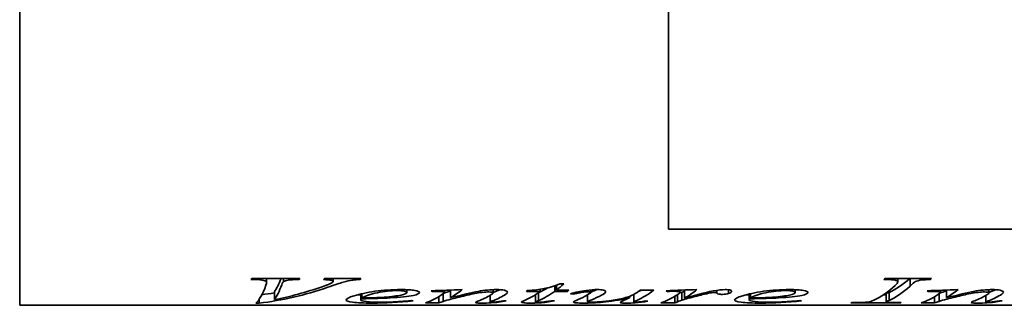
# Model space of a CAD drawing. Header units: millimetres. Extents: x 239 to 601, y 71 to 523.
# Tile 1 of 3: x 239 to 361, y 213 to 248. Entities that reach past the tile are written whole.
import ezdxf

# ---------------------------------------------------------------- set-up
doc = ezdxf.new("R2010")
doc.units = ezdxf.units.MM
doc.header["$LTSCALE"] = 2
doc.layers.add('Krawędzie widoczne(ISO)', color=7, linetype='Continuous', lineweight=35, true_color=0x262659)

msp = doc.modelspace()

# ---------------------------------------------------------------- linework, layer by layer
at = {"layer": 'Krawędzie widoczne(ISO)'}
for p, q in [((239.3, 350.73), (239.3, 213.03)), ((319.21, 341.36), (319.21, 222.4)), ((319.21, 222.4), (438.17, 222.4)), ((268.18, 216.19), (267.78, 216.19)), ((267.89, 216.31), (273.82, 216.31)), ((269.71, 216.31), (269.71, 215.85)), ((271.8, 216.31), (271.8, 215.94)), ((273.69, 216.31), (273.69, 216.19)), ((276.83, 216.31), (281.33, 216.31)), ((277.9, 216.31), (277.9, 215.96)), ((280.36, 216.31), (280.36, 216.13)), ((281.22, 216.31), (281.22, 216.19)), ((345.85, 216.31), (351.59, 216.31)), ((347.44, 216.31), (347.44, 215.93)), ((348.98, 216.31), (348.98, 215.4)), ((350.41, 216.31), (350.41, 216.14)), ((351.46, 216.31), (351.46, 216.19)), ((270.68, 214.71), (270.68, 213.72)), ((286.97, 214.95), (286.97, 214.61)), ((290.09, 214.81), (290.09, 214.72)), ((291.62, 214.87), (291.62, 214.61)), ((292.37, 214.9), (292.37, 213.97)), ((297.62, 214.96), (297.62, 214.56)), ((303.41, 214.74), (301.72, 214.74)), ((303.41, 214.99), (303.41, 214.74)), ((305.19, 215.43), (305.19, 214.74)), ((306.76, 214.74), (305.19, 214.74)), ((305.41, 215.51), (305.41, 214.9)), ((305.41, 214.9), (306.94, 214.9)), ((305.81, 215.67), (306.31, 215.67)), ((306.76, 214.9), (306.76, 214.74)), ((309.65, 214.92), (309.65, 214.62)), ((315.73, 214.9), (317.41, 214.9)), ((319.07, 214.83), (319.07, 214.73)), ((320.45, 214.88), (320.45, 214.72)), ((320.61, 214.88), (320.61, 214.64)), ((321.17, 214.89), (321.17, 213.9)), ((325.18, 214.87), (325.18, 214.51)), ((326.6, 214.94), (326.6, 214.47)), ((334.82, 214.95), (334.82, 214.61)), ((351.16, 214.81), (351.16, 214.72)), ((352.69, 214.87), (352.69, 214.61)), ((353.44, 214.9), (353.44, 213.97)), ((358.68, 214.96), (358.68, 214.56)), ((268.79, 213.77), (268.79, 213.29)), ((281.31, 214.42), (281.31, 213.7)), ((281.37, 214.43), (281.37, 213.83)), ((281.44, 214.45), (281.44, 213.92)), ((290.93, 214.09), (290.93, 213.32)), ((291.46, 214.45), (291.46, 213.51)), ((297.24, 214.25), (297.24, 213.44)), ((302.81, 214.33), (302.81, 213.43)), ((303.18, 214.58), (303.18, 213.6)), ((307.48, 214.54), (307.48, 214.4)), ((309.25, 214.32), (309.25, 213.47)), ((314.43, 214.13), (314.43, 213.98)), ((314.93, 214.36), (314.93, 213.44)), ((319.97, 214.11), (319.97, 213.32)), ((320.32, 214.34), (320.32, 213.46)), ((320.85, 214.64), (320.85, 213.65)), ((323.65, 214.56), (323.65, 214.39)), ((329.16, 214.42), (329.16, 213.7)), ((329.22, 214.43), (329.22, 213.83)), ((329.3, 214.45), (329.3, 213.92)), ((346.02, 214.32), (345.67, 214.32)), ((346.02, 214.44), (346.02, 213.45)), ((346.38, 214.62), (346.38, 213.63)), ((351.99, 214.09), (351.99, 213.32)), ((352.53, 214.45), (352.53, 213.51)), ((358.3, 214.25), (358.3, 213.44)), ((451.87, 213.03), (239.3, 213.03)), ((268.79, 213.29), (268.39, 213.29)), ((290.93, 213.32), (289.27, 213.32)), ((303.33, 213.4), (303.33, 213.33)), ((315.09, 213.4), (315.09, 213.33)), ((319.97, 213.32), (318.28, 213.32)), ((347.75, 213.32), (341.65, 213.32)), ((347.75, 213.36), (347.75, 213.32)), ((351.99, 213.32), (350.34, 213.32))]:
    msp.add_line(p, q, dxfattribs=at)
for points in [[(267.78, 216.19), (267.81, 216.23), (267.85, 216.27), (267.89, 216.31)], [(271.49, 216.31), (271.22, 215.62), (270.95, 215.09), (270.68, 214.71)], [(271.8, 215.94), (271.72, 215.9), (271.65, 215.76), (271.57, 215.56)], [(273.82, 216.31), (273.78, 216.27), (273.74, 216.23), (273.69, 216.19)], [(276.7, 216.19), (276.74, 216.23), (276.79, 216.27), (276.83, 216.31)], [(277.74, 215.79), (277.85, 215.85), (277.9, 215.91), (277.9, 215.96)], [(281.22, 216.19), (280.86, 216.18), (280.57, 216.16), (280.36, 216.13)], [(281.33, 216.31), (281.29, 216.27), (281.26, 216.23), (281.22, 216.19)], [(345.72, 216.19), (345.76, 216.23), (345.81, 216.27), (345.85, 216.31)], [(348.92, 216.31), (348.07, 215.57), (347.23, 215), (346.38, 214.62)], [(347.11, 215.46), (347.33, 215.66), (347.44, 215.82), (347.44, 215.93)], [(351.46, 216.19), (350.99, 216.19), (350.64, 216.18), (350.41, 216.14)], [(351.59, 216.31), (351.55, 216.27), (351.51, 216.23), (351.46, 216.19)], [(268.39, 213.29), (268.8, 213.65), (269.21, 214.39), (269.63, 215.5)], [(277.24, 215.24), (274.42, 214.28), (271.61, 213.62), (268.79, 213.29)], [(269.63, 215.5), (269.68, 215.67), (269.71, 215.79), (269.71, 215.85)], [(271.57, 215.56), (271.28, 214.76), (270.98, 214.14), (270.68, 213.72)], [(270.68, 213.72), (272.63, 214.1), (274.59, 214.63), (276.54, 215.31)], [(276.54, 215.31), (277.18, 215.53), (277.58, 215.7), (277.74, 215.79)], [(289.99, 214.81), (291.26, 214.86), (292.53, 214.91), (293.81, 214.96)], [(290.09, 214.72), (290.06, 214.75), (290.03, 214.78), (289.99, 214.81)], [(290.5, 214.73), (290.36, 214.72), (290.23, 214.72), (290.09, 214.72)], [(290.95, 214.74), (290.87, 214.74), (290.72, 214.74), (290.5, 214.73)], [(292.37, 214.77), (292.07, 214.69), (291.8, 214.62), (291.58, 214.54)], [(293.81, 214.96), (293.33, 214.57), (292.85, 214.24), (292.37, 213.97)], [(297.08, 214.67), (296.86, 214.67), (296.59, 214.65), (296.27, 214.61)], [(298.43, 214.95), (298.16, 214.82), (297.89, 214.7), (297.62, 214.6)], [(301.48, 213.62), (302.12, 213.89), (302.77, 214.27), (303.41, 214.74)], [(301.72, 214.74), (301.76, 214.78), (301.8, 214.81), (301.83, 214.84)], [(305.19, 214.74), (304.52, 214.26), (303.85, 213.88), (303.18, 213.6)], [(304.35, 215.17), (303.98, 214.96), (303.61, 214.77), (303.24, 214.62)], [(306.31, 215.67), (306.01, 215.39), (305.71, 215.14), (305.41, 214.9)], [(306.94, 214.9), (306.88, 214.85), (306.82, 214.8), (306.76, 214.74)], [(307.14, 214.45), (307.74, 214.62), (308.38, 214.76), (309.05, 214.85)], [(309.05, 214.85), (309.56, 214.93), (310.04, 214.96), (310.47, 214.96)], [(309.75, 214.69), (309.71, 214.67), (309.68, 214.66), (309.65, 214.65)], [(310.38, 214.96), (310.17, 214.86), (309.96, 214.77), (309.75, 214.69)], [(311.48, 214.71), (311.48, 214.62), (311.31, 214.47), (310.96, 214.28)], [(317.41, 214.9), (316.73, 214.39), (316.06, 213.98), (315.39, 213.67)], [(315.47, 214.7), (315.56, 214.76), (315.64, 214.83), (315.73, 214.9)], [(315.89, 214.9), (315.75, 214.83), (315.62, 214.77), (315.48, 214.71)], [(318.93, 214.82), (320.19, 214.87), (321.45, 214.92), (322.71, 214.96)], [(319.07, 214.73), (319.03, 214.76), (318.98, 214.79), (318.93, 214.82)], [(319.88, 214.75), (319.74, 214.75), (319.47, 214.75), (319.07, 214.73)], [(320.45, 214.72), (320.3, 214.74), (320.11, 214.75), (319.88, 214.75)], [(320.61, 214.64), (320.61, 214.67), (320.55, 214.7), (320.45, 214.72)], [(321.17, 214.75), (321.06, 214.71), (320.95, 214.68), (320.85, 214.64)], [(322.71, 214.96), (322.2, 214.54), (321.69, 214.19), (321.17, 213.9)], [(321.2, 214.91), (321.19, 214.9), (321.18, 214.9), (321.17, 214.89)], [(321.17, 213.9), (322.48, 214.25), (323.66, 214.59), (324.71, 214.79)], [(324.71, 214.79), (325.32, 214.9), (325.81, 214.96), (326.18, 214.96)], [(326.98, 214.77), (326.98, 214.66), (326.85, 214.56), (326.6, 214.47)], [(344.5, 213.65), (345.37, 214.06), (346.24, 214.66), (347.11, 215.46)], [(348.98, 215.4), (348.11, 214.61), (347.24, 214.02), (346.38, 213.63)], [(351.06, 214.81), (352.33, 214.86), (353.6, 214.91), (354.87, 214.96)], [(351.16, 214.72), (351.13, 214.75), (351.09, 214.78), (351.06, 214.81)], [(351.56, 214.73), (351.43, 214.72), (351.29, 214.72), (351.16, 214.72)], [(352.02, 214.74), (351.93, 214.74), (351.78, 214.74), (351.56, 214.73)], [(353.44, 214.77), (353.13, 214.69), (352.87, 214.62), (352.64, 214.54)], [(354.87, 214.96), (354.39, 214.57), (353.92, 214.24), (353.44, 213.97)], [(358.14, 214.67), (357.92, 214.67), (357.65, 214.65), (357.33, 214.61)], [(359.5, 214.95), (359.22, 214.82), (358.95, 214.7), (358.68, 214.6)], [(270.68, 214.55), (270.16, 214.47), (269.64, 214.39), (269.12, 214.33)], [(281.31, 214.32), (281.19, 214.32), (281.07, 214.33), (280.96, 214.33)], [(281.37, 213.83), (281.33, 213.78), (281.31, 213.73), (281.31, 213.7)], [(284.91, 213.94), (284.07, 213.89), (282.89, 213.86), (281.37, 213.83)], [(281.44, 213.92), (282.56, 213.94), (283.47, 213.97), (284.17, 214.02)], [(287.75, 213.58), (286, 213.36), (284.34, 213.3), (282.75, 213.3)], [(287.79, 214.25), (287.13, 214.12), (286.17, 214.02), (284.91, 213.94)], [(287.53, 213.62), (287.6, 213.6), (287.68, 213.59), (287.75, 213.58)], [(288.54, 214.6), (288.54, 214.47), (288.29, 214.36), (287.79, 214.25)], [(289.27, 213.32), (289.94, 213.53), (290.6, 213.86), (291.27, 214.31)], [(291.46, 213.51), (291.28, 213.44), (291.1, 213.38), (290.93, 213.32)], [(291.27, 214.31), (291.51, 214.47), (291.62, 214.57), (291.62, 214.61)], [(292.41, 213.79), (292.03, 213.69), (291.72, 213.6), (291.46, 213.51)], [(295.44, 213.38), (295.44, 213.42), (295.58, 213.48), (295.86, 213.59)], [(295.86, 213.59), (296.35, 213.78), (296.84, 214.02), (297.33, 214.3)], [(297.49, 213.56), (297.32, 213.49), (297.24, 213.46), (297.24, 213.44)], [(297.33, 214.3), (297.52, 214.41), (297.62, 214.5), (297.62, 214.56)], [(299.23, 213.56), (298.58, 213.44), (297.96, 213.37), (297.38, 213.34)], [(299.03, 214.28), (298.52, 213.99), (298, 213.75), (297.49, 213.56)], [(297.76, 213.42), (298.11, 213.45), (298.48, 213.5), (298.89, 213.59)], [(298.89, 213.59), (299.01, 213.58), (299.12, 213.57), (299.23, 213.56)], [(299.38, 214.64), (299.38, 214.54), (299.26, 214.42), (299.03, 214.28)], [(301.1, 213.4), (301.1, 213.44), (301.22, 213.51), (301.48, 213.62)], [(302.81, 214.3), (302.8, 214.3), (302.78, 214.3), (302.77, 214.3)], [(303.18, 213.6), (302.94, 213.51), (302.81, 213.45), (302.81, 213.43)], [(305.15, 213.56), (304.52, 213.44), (303.91, 213.37), (303.33, 213.33)], [(303.73, 213.43), (303.89, 213.45), (304.24, 213.49), (304.79, 213.59)], [(304.79, 213.59), (304.91, 213.58), (305.03, 213.57), (305.15, 213.56)], [(307.48, 214.4), (307.37, 214.41), (307.25, 214.43), (307.14, 214.45)], [(307.49, 213.42), (307.49, 213.48), (307.69, 213.57), (308.08, 213.74)], [(308.08, 213.74), (308.47, 213.9), (308.85, 214.09), (309.23, 214.31)], [(309.25, 214.3), (309.24, 214.3), (309.23, 214.3), (309.21, 214.3)], [(309.23, 214.31), (309.51, 214.47), (309.65, 214.58), (309.65, 214.62)], [(309.75, 213.7), (309.41, 213.57), (309.25, 213.5), (309.25, 213.47)], [(310.96, 214.28), (310.56, 214.06), (310.15, 213.86), (309.75, 213.7)], [(313.24, 213.38), (313.24, 213.41), (313.29, 213.44), (313.39, 213.49)], [(313.39, 213.49), (313.51, 213.55), (313.86, 213.68), (314.43, 213.98)], [(314.93, 214.32), (314.9, 214.32), (314.87, 214.31), (314.84, 214.31)], [(315.39, 213.67), (315.08, 213.54), (314.93, 213.47), (314.93, 213.44)], [(316.66, 213.54), (316.15, 213.43), (315.63, 213.37), (315.09, 213.33)], [(316.33, 213.57), (316.44, 213.56), (316.55, 213.55), (316.66, 213.54)], [(318.28, 213.32), (318.94, 213.53), (319.59, 213.86), (320.25, 214.29)], [(320.32, 213.46), (320.21, 213.41), (320.09, 213.36), (319.97, 213.32)], [(320.25, 214.29), (320.49, 214.45), (320.61, 214.57), (320.61, 214.64)], [(320.85, 213.65), (320.54, 213.54), (320.37, 213.48), (320.32, 213.46)], [(320.85, 214.64), (320.73, 214.6), (320.63, 214.56), (320.55, 214.54)], [(321.65, 213.89), (321.34, 213.81), (321.07, 213.73), (320.85, 213.65)], [(323.65, 214.39), (323.03, 214.25), (322.37, 214.07), (321.65, 213.89)], [(324.52, 214.57), (324.32, 214.55), (324.03, 214.48), (323.65, 214.39)], [(324.87, 214.59), (324.74, 214.59), (324.62, 214.58), (324.52, 214.57)], [(325.08, 214.57), (325.02, 214.58), (324.95, 214.59), (324.87, 214.59)], [(325.18, 214.51), (325.16, 214.54), (325.13, 214.56), (325.08, 214.57)], [(326.6, 214.47), (326.43, 214.41), (326.17, 214.37), (325.84, 214.37)], [(329.16, 214.32), (329.04, 214.32), (328.93, 214.33), (328.82, 214.33)], [(329.22, 213.83), (329.18, 213.78), (329.16, 213.73), (329.16, 213.7)], [(332.76, 213.94), (331.92, 213.89), (330.74, 213.86), (329.22, 213.83)], [(329.3, 213.92), (330.41, 213.94), (331.33, 213.97), (332.03, 214.02)], [(335.61, 213.58), (333.86, 213.36), (332.19, 213.3), (330.61, 213.3)], [(335.64, 214.25), (334.99, 214.12), (334.03, 214.02), (332.76, 213.94)], [(335.39, 213.62), (335.46, 213.6), (335.53, 213.59), (335.61, 213.58)], [(336.39, 214.6), (336.39, 214.47), (336.14, 214.36), (335.64, 214.25)], [(343.76, 213.43), (344, 213.47), (344.25, 213.53), (344.5, 213.65)], [(346.38, 214.62), (346.14, 214.52), (346.02, 214.47), (346.02, 214.44)], [(346.38, 213.63), (346.14, 213.53), (346.02, 213.47), (346.02, 213.45)], [(350.34, 213.32), (351, 213.53), (351.67, 213.86), (352.33, 214.31)], [(352.53, 213.51), (352.35, 213.44), (352.17, 213.38), (351.99, 213.32)], [(352.33, 214.31), (352.57, 214.47), (352.69, 214.57), (352.69, 214.61)], [(353.47, 213.79), (353.1, 213.69), (352.78, 213.6), (352.53, 213.51)], [(356.5, 213.38), (356.5, 213.42), (356.64, 213.48), (356.93, 213.59)], [(356.93, 213.59), (357.42, 213.78), (357.91, 214.02), (358.4, 214.3)], [(358.56, 213.56), (358.39, 213.49), (358.3, 213.46), (358.3, 213.44)], [(358.4, 214.3), (358.59, 214.41), (358.68, 214.5), (358.68, 214.56)], [(360.3, 213.56), (359.65, 213.44), (359.03, 213.37), (358.45, 213.34)], [(360.09, 214.28), (359.58, 213.99), (359.07, 213.75), (358.56, 213.56)], [(358.83, 213.42), (359.17, 213.45), (359.55, 213.5), (359.96, 213.59)], [(359.96, 213.59), (360.07, 213.58), (360.19, 213.57), (360.3, 213.56)], [(360.45, 214.64), (360.45, 214.54), (360.33, 214.42), (360.09, 214.28)], [(297.38, 213.34), (296.98, 213.31), (296.61, 213.3), (296.29, 213.3)], [(297.48, 213.41), (297.56, 213.41), (297.65, 213.41), (297.76, 213.42)], [(303.33, 213.33), (302.94, 213.31), (302.55, 213.3), (302.15, 213.3)], [(303.08, 213.39), (303.25, 213.39), (303.46, 213.4), (303.73, 213.43)], [(315.09, 213.33), (314.74, 213.31), (314.4, 213.3), (314.06, 213.3)], [(341.65, 213.32), (341.7, 213.33), (341.75, 213.35), (341.81, 213.36)], [(341.81, 213.36), (342.43, 213.36), (342.84, 213.37), (343.03, 213.38)], [(343.03, 213.38), (343.36, 213.39), (343.6, 213.4), (343.76, 213.43)], [(347.87, 213.36), (347.83, 213.35), (347.79, 213.33), (347.75, 213.32)], [(358.45, 213.34), (358.04, 213.31), (357.68, 213.3), (357.36, 213.3)], [(358.55, 213.41), (358.62, 213.41), (358.72, 213.41), (358.83, 213.42)]]:
    msp.add_open_spline(points, degree=3, dxfattribs=at)
for points, knots in [([(269.71, 215.85), (269.71, 215.95), (269.59, 216.03), (269.34, 216.09), (269.1, 216.16), (268.71, 216.19), (268.18, 216.19)], [0, 0, 0, 0, 1, 1, 1, 2, 2, 2, 2]), ([(273.69, 216.19), (273.05, 216.19), (272.61, 216.17), (272.37, 216.13), (272.13, 216.09), (271.94, 216.03), (271.8, 215.94)], [0, 0, 0, 0, 1, 1, 1, 2, 2, 2, 2]), ([(277.9, 215.96), (277.9, 216.02), (277.81, 216.07), (277.65, 216.11), (277.48, 216.15), (277.16, 216.18), (276.7, 216.19)], [0, 0, 0, 0, 1, 1, 1, 2, 2, 2, 2]), ([(280.36, 216.13), (279.95, 216.07), (279.55, 215.98), (279.15, 215.87), (278.75, 215.76), (278.11, 215.54), (277.24, 215.24)], [0, 0, 0, 0, 1, 1, 1, 2, 2, 2, 2]), ([(347.44, 215.93), (347.44, 215.98), (347.4, 216.03), (347.3, 216.07), (347.2, 216.11), (347.05, 216.14), (346.86, 216.16), (346.66, 216.18), (346.28, 216.19), (345.72, 216.19)], [0, 0, 0, 0, 1, 1, 1, 2, 2, 2, 3, 3, 3, 3]), ([(350.41, 216.14), (350.08, 216.09), (349.82, 216.03), (349.65, 215.94), (349.48, 215.85), (349.25, 215.66), (348.98, 215.4)], [0, 0, 0, 0, 1, 1, 1, 2, 2, 2, 2]), ([(279.49, 213.66), (279.49, 213.81), (279.83, 213.99), (280.51, 214.2), (281.19, 214.41), (282.04, 214.6), (283.06, 214.75), (284.09, 214.89), (285.15, 214.96), (286.23, 214.96)], [0, 0, 0, 0, 1, 1, 1, 2, 2, 2, 3, 3, 3, 3]), ([(285.81, 214.84), (285.04, 214.84), (284.22, 214.74), (283.35, 214.57), (282.49, 214.4), (281.85, 214.17), (281.44, 213.92)], [0, 0, 0, 0, 1, 1, 1, 2, 2, 2, 2]), ([(286.97, 214.61), (286.97, 214.67), (286.87, 214.73), (286.67, 214.77), (286.47, 214.81), (286.18, 214.84), (285.81, 214.84)], [0, 0, 0, 0, 1, 1, 1, 2, 2, 2, 2]), ([(286.23, 214.96), (287.02, 214.96), (287.6, 214.93), (287.97, 214.85), (288.35, 214.78), (288.54, 214.7), (288.54, 214.6)], [0, 0, 0, 0, 1, 1, 1, 2, 2, 2, 2]), ([(291.62, 214.61), (291.62, 214.64), (291.56, 214.67), (291.43, 214.7), (291.3, 214.73), (291.14, 214.74), (290.95, 214.74)], [0, 0, 0, 0, 1, 1, 1, 2, 2, 2, 2]), ([(292.37, 213.97), (293.84, 214.3), (294.97, 214.6), (295.75, 214.74), (296.54, 214.89), (297.29, 214.96), (298.02, 214.96)], [0, 0, 0, 0, 1, 1, 1, 2, 2, 2, 2]), ([(297.62, 214.56), (297.62, 214.59), (297.56, 214.62), (297.46, 214.64), (297.35, 214.66), (297.22, 214.67), (297.08, 214.67)], [0, 0, 0, 0, 1, 1, 1, 2, 2, 2, 2]), ([(298.02, 214.96), (298.41, 214.96), (298.74, 214.93), (299, 214.87), (299.25, 214.81), (299.38, 214.73), (299.38, 214.64)], [0, 0, 0, 0, 1, 1, 1, 2, 2, 2, 2]), ([(301.83, 214.84), (302.65, 214.89), (303.34, 214.97), (303.9, 215.08), (304.47, 215.18), (305.1, 215.37), (305.81, 215.67)], [0, 0, 0, 0, 1, 1, 1, 2, 2, 2, 2]), ([(309.3, 214.69), (309.11, 214.69), (308.92, 214.68), (308.74, 214.65), (308.55, 214.63), (308.14, 214.54), (307.48, 214.4)], [0, 0, 0, 0, 1, 1, 1, 2, 2, 2, 2]), ([(309.65, 214.62), (309.65, 214.64), (309.61, 214.65), (309.54, 214.67), (309.47, 214.68), (309.39, 214.69), (309.3, 214.69)], [0, 0, 0, 0, 1, 1, 1, 2, 2, 2, 2]), ([(309.77, 213.42), (310.03, 213.42), (310.36, 213.43), (310.77, 213.46), (311.17, 213.48), (311.72, 213.54), (312.4, 213.66), (313.07, 213.77), (313.63, 213.89), (314.07, 214.02), (314.52, 214.14), (314.98, 214.35), (315.47, 214.7)], [0, 0, 0, 0, 1, 1, 1, 2, 2, 2, 3, 3, 3, 4, 4, 4, 4]), ([(310.47, 214.96), (310.77, 214.96), (311.01, 214.94), (311.19, 214.89), (311.38, 214.84), (311.48, 214.78), (311.48, 214.71)], [0, 0, 0, 0, 1, 1, 1, 2, 2, 2, 2]), ([(326.18, 214.96), (326.43, 214.96), (326.62, 214.95), (326.76, 214.91), (326.91, 214.88), (326.98, 214.83), (326.98, 214.77)], [0, 0, 0, 0, 1, 1, 1, 2, 2, 2, 2]), ([(327.35, 213.66), (327.35, 213.81), (327.69, 213.99), (328.36, 214.2), (329.04, 214.41), (329.89, 214.6), (330.92, 214.75), (331.94, 214.89), (333, 214.96), (334.09, 214.96)], [0, 0, 0, 0, 1, 1, 1, 2, 2, 2, 3, 3, 3, 3]), ([(333.67, 214.84), (332.89, 214.84), (332.07, 214.74), (331.21, 214.57), (330.34, 214.4), (329.7, 214.17), (329.3, 213.92)], [0, 0, 0, 0, 1, 1, 1, 2, 2, 2, 2]), ([(334.82, 214.61), (334.82, 214.67), (334.72, 214.73), (334.52, 214.77), (334.32, 214.81), (334.04, 214.84), (333.67, 214.84)], [0, 0, 0, 0, 1, 1, 1, 2, 2, 2, 2]), ([(334.09, 214.96), (334.87, 214.96), (335.45, 214.93), (335.83, 214.85), (336.2, 214.78), (336.39, 214.7), (336.39, 214.6)], [0, 0, 0, 0, 1, 1, 1, 2, 2, 2, 2]), ([(352.69, 214.61), (352.69, 214.64), (352.62, 214.67), (352.49, 214.7), (352.36, 214.73), (352.2, 214.74), (352.02, 214.74)], [0, 0, 0, 0, 1, 1, 1, 2, 2, 2, 2]), ([(353.44, 213.97), (354.91, 214.3), (356.04, 214.6), (356.82, 214.74), (357.6, 214.89), (358.36, 214.96), (359.09, 214.96)], [0, 0, 0, 0, 1, 1, 1, 2, 2, 2, 2]), ([(358.68, 214.56), (358.68, 214.59), (358.63, 214.62), (358.52, 214.64), (358.42, 214.66), (358.29, 214.67), (358.14, 214.67)], [0, 0, 0, 0, 1, 1, 1, 2, 2, 2, 2]), ([(359.09, 214.96), (359.48, 214.96), (359.8, 214.93), (360.06, 214.87), (360.32, 214.81), (360.45, 214.73), (360.45, 214.64)], [0, 0, 0, 0, 1, 1, 1, 2, 2, 2, 2]), ([(282.75, 213.3), (281.67, 213.3), (280.86, 213.33), (280.31, 213.4), (279.77, 213.47), (279.49, 213.55), (279.49, 213.66)], [0, 0, 0, 0, 1, 1, 1, 2, 2, 2, 2]), ([(281.31, 213.7), (281.31, 213.61), (281.54, 213.54), (282.02, 213.49), (282.49, 213.43), (283.07, 213.41), (283.74, 213.41)], [0, 0, 0, 0, 1, 1, 1, 2, 2, 2, 2]), ([(283.74, 213.41), (284.28, 213.41), (284.8, 213.42), (285.3, 213.44), (285.8, 213.47), (286.54, 213.52), (287.53, 213.62)], [0, 0, 0, 0, 1, 1, 1, 2, 2, 2, 2]), ([(284.17, 214.02), (285.1, 214.09), (285.8, 214.18), (286.27, 214.28), (286.73, 214.39), (286.97, 214.5), (286.97, 214.61)], [0, 0, 0, 0, 1, 1, 1, 2, 2, 2, 2]), ([(296.27, 214.61), (295.68, 214.54), (295.07, 214.43), (294.43, 214.28), (293.79, 214.14), (293.12, 213.96), (292.41, 213.79)], [0, 0, 0, 0, 1, 1, 1, 2, 2, 2, 2]), ([(297.24, 213.44), (297.24, 213.43), (297.26, 213.42), (297.32, 213.42), (297.37, 213.41), (297.42, 213.41), (297.48, 213.41)], [0, 0, 0, 0, 1, 1, 1, 2, 2, 2, 2]), ([(314.43, 213.98), (313.13, 213.64), (312.04, 213.49), (311.16, 213.41), (310.29, 213.33), (309.48, 213.3), (308.74, 213.3)], [0, 0, 0, 0, 1, 1, 1, 2, 2, 2, 2]), ([(309.25, 213.47), (309.25, 213.45), (309.29, 213.44), (309.39, 213.43), (309.48, 213.42), (309.61, 213.42), (309.77, 213.42)], [0, 0, 0, 0, 1, 1, 1, 2, 2, 2, 2]), ([(314.93, 213.44), (314.93, 213.43), (314.95, 213.42), (314.99, 213.41), (315.02, 213.4), (315.08, 213.4), (315.14, 213.4)], [0, 0, 0, 0, 1, 1, 1, 2, 2, 2, 2]), ([(315.14, 213.4), (315.24, 213.4), (315.35, 213.41), (315.46, 213.42), (315.57, 213.43), (315.86, 213.48), (316.33, 213.57)], [0, 0, 0, 0, 1, 1, 1, 2, 2, 2, 2]), ([(325.84, 214.37), (325.67, 214.37), (325.52, 214.38), (325.4, 214.41), (325.29, 214.43), (325.21, 214.46), (325.18, 214.51)], [0, 0, 0, 0, 1, 1, 1, 2, 2, 2, 2]), ([(330.61, 213.3), (329.53, 213.3), (328.72, 213.33), (328.17, 213.4), (327.62, 213.47), (327.35, 213.55), (327.35, 213.66)], [0, 0, 0, 0, 1, 1, 1, 2, 2, 2, 2]), ([(329.16, 213.7), (329.16, 213.61), (329.4, 213.54), (329.87, 213.49), (330.35, 213.43), (330.92, 213.41), (331.6, 213.41)], [0, 0, 0, 0, 1, 1, 1, 2, 2, 2, 2]), ([(331.6, 213.41), (332.14, 213.41), (332.66, 213.42), (333.16, 213.44), (333.65, 213.47), (334.4, 213.52), (335.39, 213.62)], [0, 0, 0, 0, 1, 1, 1, 2, 2, 2, 2]), ([(332.03, 214.02), (332.96, 214.09), (333.66, 214.18), (334.12, 214.28), (334.59, 214.39), (334.82, 214.5), (334.82, 214.61)], [0, 0, 0, 0, 1, 1, 1, 2, 2, 2, 2]), ([(346.02, 213.45), (346.02, 213.43), (346.07, 213.42), (346.16, 213.4), (346.26, 213.39), (346.41, 213.38), (346.61, 213.38), (346.81, 213.37), (347.23, 213.36), (347.87, 213.36)], [0, 0, 0, 0, 1, 1, 1, 2, 2, 2, 3, 3, 3, 3]), ([(357.33, 214.61), (356.75, 214.54), (356.13, 214.43), (355.5, 214.28), (354.86, 214.14), (354.19, 213.96), (353.47, 213.79)], [0, 0, 0, 0, 1, 1, 1, 2, 2, 2, 2]), ([(358.3, 213.44), (358.3, 213.43), (358.33, 213.42), (358.38, 213.42), (358.44, 213.41), (358.49, 213.41), (358.55, 213.41)], [0, 0, 0, 0, 1, 1, 1, 2, 2, 2, 2]), ([(296.29, 213.3), (296.03, 213.3), (295.82, 213.3), (295.67, 213.32), (295.51, 213.33), (295.44, 213.36), (295.44, 213.38)], [0, 0, 0, 0, 1, 1, 1, 2, 2, 2, 2]), ([(302.15, 213.3), (301.84, 213.3), (301.59, 213.31), (301.39, 213.32), (301.19, 213.34), (301.1, 213.37), (301.1, 213.4)], [0, 0, 0, 0, 1, 1, 1, 2, 2, 2, 2]), ([(302.81, 213.43), (302.81, 213.42), (302.84, 213.41), (302.89, 213.4), (302.95, 213.39), (303.01, 213.39), (303.08, 213.39)], [0, 0, 0, 0, 1, 1, 1, 2, 2, 2, 2]), ([(308.74, 213.3), (308.39, 213.3), (308.1, 213.31), (307.86, 213.33), (307.61, 213.35), (307.49, 213.38), (307.49, 213.42)], [0, 0, 0, 0, 1, 1, 1, 2, 2, 2, 2]), ([(314.06, 213.3), (313.82, 213.3), (313.62, 213.3), (313.47, 213.32), (313.32, 213.33), (313.24, 213.35), (313.24, 213.38)], [0, 0, 0, 0, 1, 1, 1, 2, 2, 2, 2]), ([(357.36, 213.3), (357.1, 213.3), (356.89, 213.3), (356.73, 213.32), (356.58, 213.33), (356.5, 213.36), (356.5, 213.38)], [0, 0, 0, 0, 1, 1, 1, 2, 2, 2, 2])]:
    msp.add_open_spline(points, degree=3, knots=knots, dxfattribs=at)

doc.saveas('drawing.dxf')
